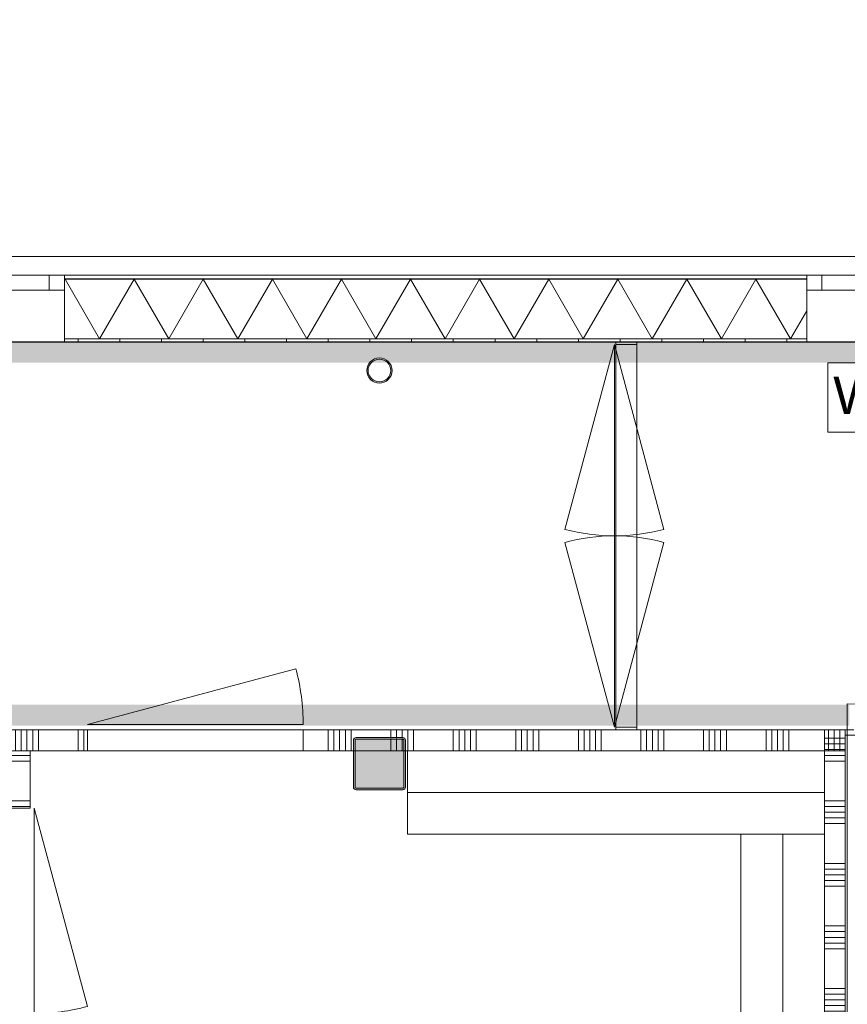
# Model space of a CAD drawing. Header units: millimetres. Extents: x -409 to 257590, y -7854 to 67330.
# Tile 98 of 205: x 56120 to 60090, y 24824 to 29546. Entities that reach past the tile are written whole.
import ezdxf

# ---------------------------------------------------------------- set-up
doc = ezdxf.new("R2010")
doc.units = ezdxf.units.MM
doc.header["$MEASUREMENT"] = 0
for name, pattern in [('B0103', [8750, 2500, -1250, 2500, -1250, 0, -1250]), ('B0701', [234.119993, 155.999994, -78.119999]), ('B0702', [117.37, 78.119999, -39.250001])]:
    doc.linetypes.add(name, pattern=pattern)
for name, color, linetype in [('Info Wandafwerking aanduiding', 7, 'Continuous'), ('Info Wandafwerking aanduiding Doorsnede-arcering', 7, 'Continuous'), ('New_21 Buitenwanden', 7, 'Continuous'), ('New_21 Buitenwanden Doorsnede-arcering', 7, 'Continuous'), ('New_21 Buitenwanden Laagscheidingslijnen', 7, 'Continuous'), ('New_21 Buitenwanden Ramen', 7, 'Continuous'), ('New_22 NC Binnenwanden', 7, 'Continuous'), ('New_22 NC Binnenwanden Deuren', 7, 'Continuous'), ('New_22 NC Binnenwanden Doorsnede-arcering', 7, 'Continuous'), ('New_23 Vloeren', 7, 'Continuous'), ('New_41 Buitenwandafwerking houten latten', 7, 'Continuous'), ('New_72 Vaste Inrichting', 7, 'Continuous'), ('New_72 Vaste Inrichting Afdek-arcering', 7, 'Continuous'), ('New_Z Ruimtefuncties Zone omranding', 7, 'Continuous'), ('S-COLS-____-OTLN.RVT S', 7, 'Continuous'), ('S-COLS-____-OTLN.RVT S 2D arcering', 7, 'Continuous'), ('S-COLS-____-OTLN.RVT S Doorsnede-arcering', 7, 'Continuous')]:
    doc.layers.add(name, color=color, linetype=linetype)
doc.styles.add('GENERATED_STYLE_1', font='txt')

# ---------------------------------------------------------------- blocks, each defined once
blk = doc.blocks.new('Slab_1_2', base_point=(0, 42578.3))
at = {"layer": 'New_23 Vloeren', "color": 1, "linetype": 'Continuous', "lineweight": 0, "flags": 128}
blk.add_lwpolyline([(66860, 26125), (61760, 26125), (61760, 28000.2), (49978, 28000.1), (49410, 28000.1), (49035.9, 28000.1), (29909.8, 28000.1), (29909.8, 26310), (25700, 26310), (25700, 28000.1), (25600, 28000.1), (25600, 47486.3)], dxfattribs=at)
blk = doc.blocks.new('*X212')
at = {"layer": 'New_22 NC Binnenwanden Doorsnede-arcering', "color": 254, "linetype": 'Continuous', "lineweight": 0, "true_color": 0xe9ebeb}
for p, q in [((53454.9, 26140), (53454.9, 26040)), ((53482.3, 26140), (53482.3, 26040)), ((53509.7, 26140), (53509.7, 26100)), ((53700, 26140), (53700, 26100)), ((53727.4, 26140), (53727.4, 26096.5)), ((53754.9, 26140), (53754.9, 26040)), ((53782.3, 26140), (53782.3, 26040)), ((53809.7, 26140), (53809.7, 26040)), ((54000, 26140.1), (54000, 26040.1)), ((54027.4, 26140.1), (54027.4, 26040.1)), ((54054.9, 26140.1), (54054.9, 26040.1)), ((54082.3, 26140.1), (54082.3, 26040.1)), ((54109.7, 26140.1), (54109.7, 26040.1)), ((54300, 26140.1), (54300, 26040.1)), ((54327.4, 26140.1), (54327.4, 26040.1)), ((54354.9, 26140.1), (54354.9, 26040.1)), ((54382.3, 26140.1), (54382.3, 26040.1)), ((54409.7, 26140.1), (54409.7, 26040.1)), ((54600, 26140.1), (54600, 26040.1)), ((54627.4, 26140.1), (54627.4, 26040.1)), ((54654.9, 26140.1), (54654.9, 26040.1)), ((54682.3, 26140.1), (54682.3, 26040.1)), ((54709.7, 26140.1), (54709.7, 26040.1)), ((54900, 26140.1), (54900, 26040.1)), ((54927.4, 26140.1), (54927.4, 26040.1)), ((54954.9, 26140.1), (54954.9, 26040.1)), ((54982.3, 26140.1), (54982.3, 26040.1)), ((55009.7, 26140.1), (55009.7, 26040.1)), ((55200, 26140.1), (55200, 26040.1)), ((55227.4, 26140.1), (55227.4, 26040.1)), ((55254.9, 26140.1), (55254.9, 26040.1)), ((55282.3, 26140.1), (55282.3, 26040.1)), ((55309.7, 26140.1), (55309.7, 26040.1)), ((55500, 26140.1), (55500, 26040.1)), ((55527.4, 26140.1), (55527.4, 26040.1)), ((55554.9, 26140.1), (55554.9, 26040.1)), ((55582.3, 26140.1), (55582.3, 26040.1)), ((55609.7, 26140.1), (55609.7, 26040.1)), ((55800, 26140.1), (55800, 26040.1)), ((55827.4, 26140.1), (55827.4, 26040.1)), ((55854.9, 26140.1), (55854.9, 26040.1)), ((55882.3, 26140.1), (55882.3, 26040.1)), ((55909.7, 26140.1), (55909.7, 26040.1)), ((56100, 26140.1), (56100, 26040.1)), ((56127.4, 26140.1), (56127.4, 26040.1)), ((56154.9, 26140.1), (56154.9, 26040.1)), ((56182.3, 26140.1), (56182.3, 26040.1)), ((56209.7, 26140.1), (56209.7, 26040.1)), ((56400, 26140.1), (56400, 26040.1)), ((56427.4, 26140.1), (56427.4, 26040.1))]:
    blk.add_line(p, q, dxfattribs=at)
blk = doc.blocks.new('*X213')
at = {"layer": 'New_22 NC Binnenwanden Doorsnede-arcering', "color": 254, "linetype": 'Continuous', "lineweight": 0, "true_color": 0xe9ebeb}
for p, q in [((57600, 26140.1), (57600, 26040.1)), ((57627.4, 26140.1), (57627.4, 26040.1)), ((57654.9, 26140.1), (57654.9, 26040.1)), ((57682.3, 26140.1), (57682.3, 26040.1)), ((57709.7, 26140.1), (57709.7, 26040.1)), ((57900, 26140.1), (57900, 26100)), ((57927.4, 26140.1), (57927.4, 26100)), ((57954.9, 26140.1), (57954.9, 26099.6)), ((57982.3, 26140.1), (57982.3, 26040.1)), ((58009.7, 26140.1), (58009.7, 26040.1)), ((58200, 26140.1), (58200, 26040.1)), ((58227.4, 26140.1), (58227.4, 26040.1)), ((58254.9, 26140.1), (58254.9, 26040.1)), ((58282.3, 26140.1), (58282.3, 26040.1)), ((58309.7, 26140.1), (58309.7, 26040.1)), ((58500, 26140.1), (58500, 26040.1)), ((58527.4, 26140.1), (58527.4, 26040.1)), ((58554.9, 26140.1), (58554.9, 26040.1)), ((58582.3, 26140.1), (58582.3, 26040.1)), ((58609.7, 26140.1), (58609.7, 26040.1)), ((58800, 26140.1), (58800, 26040.1)), ((58827.4, 26140.1), (58827.4, 26040.1)), ((58854.9, 26140.1), (58854.9, 26040.1)), ((58882.3, 26140.1), (58882.3, 26040.1)), ((58909.7, 26140.1), (58909.7, 26040.1)), ((59100, 26140.1), (59100, 26040.1)), ((59127.4, 26140.1), (59127.4, 26040.1)), ((59154.9, 26140.1), (59154.9, 26040.1)), ((59182.3, 26140.1), (59182.3, 26040.1)), ((59209.7, 26140.1), (59209.7, 26040.1)), ((59400, 26140.1), (59400, 26040.1)), ((59427.4, 26140.1), (59427.4, 26040.1)), ((59454.9, 26140.1), (59454.9, 26040.1)), ((59482.3, 26140.1), (59482.3, 26040.1)), ((59509.7, 26140.1), (59509.7, 26040.1)), ((59700, 26140.1), (59700, 26040.1)), ((59727.4, 26140.1), (59727.4, 26040.1)), ((59754.9, 26140.1), (59754.9, 26040.1)), ((59782.3, 26140.1), (59782.3, 26040.1)), ((59809.7, 26140.1), (59809.7, 26040.1)), ((60000, 26140.1), (60000, 26040.1)), ((60027.4, 26140.1), (60027.4, 26040.1)), ((60054.9, 26140.1), (60054.9, 26040.1))]:
    blk.add_line(p, q, dxfattribs=at)
blk = doc.blocks.new('*X214')
at = {"layer": 'New_22 NC Binnenwanden Doorsnede-arcering', "color": 254, "linetype": 'Continuous', "lineweight": 0, "true_color": 0xe9ebeb}
for p, q in [((57900, 26092), (57900, 26040.1)), ((57927.4, 26092), (57927.4, 26040.1)), ((57954.9, 26091.6), (57954.9, 26040.1))]:
    blk.add_line(p, q, dxfattribs=at)
blk = doc.blocks.new('D1 22_8')
at = {"layer": 'New_22 NC Binnenwanden Deuren', "color": 1, "linetype": 'Continuous', "lineweight": 0}
for q in [(-481.8, 267.6), (-517, 0)]:
    blk.add_line((517, 0), q, dxfattribs=at)
at = {"layer": 'New_22 NC Binnenwanden Deuren', "color": 7, "linetype": 'Continuous', "lineweight": 0}
for p, q in [((-517, -125), (-517, -25)), ((-517, -125), (-517, -25)), ((517, -125), (517, -25)), ((517, -125), (517, -25))]:
    blk.add_line(p, q, dxfattribs=at)
at = {"layer": 'New_22 NC Binnenwanden Deuren', "color": 1, "linetype": 'Continuous', "lineweight": 0}
blk.add_arc((517, 0), 1034, 165, 180, dxfattribs=at)
blk = doc.blocks.new('Wall_35_2', base_point=(41420, 26140))
at = {"layer": 'New_22 NC Binnenwanden', "color": 8, "linetype": 'Continuous', "lineweight": 0, "true_color": 0x778488}
for p, q in [((56446, 26040.1), (56446, 26140.1)), ((57480, 26040.1), (57480, 26140.1))]:
    blk.add_line(p, q, dxfattribs=at)
at = {"layer": 'New_22 NC Binnenwanden', "color": 8, "linetype": 'Continuous', "lineweight": 0, "true_color": 0x778488, "flags": 128}
for points in [[(56446, 26140.1), (53446, 26140)], [(60080, 26140.1), (57480, 26140.1)], [(60080, 26040.1), (60080, 26140.1)], [(56170, 26040.1), (56446, 26040.1)], [(57480, 26040.1), (57720, 26040.1)], [(57728, 26040.1), (57962, 26040.1)], [(57970, 26040.1), (60080, 26040.1)]]:
    blk.add_lwpolyline(points, dxfattribs=at)
at = {"layer": 'New_22 NC Binnenwanden', "color": 8, "lineweight": 0, "true_color": 0x778488}
for name in ['*X212', '*X213', '*X214']:
    blk.add_blockref(name, (0, 0), dxfattribs=at)
at = {"layer": 'New_22 NC Binnenwanden Deuren', "color": 1, "linetype": 'Continuous', "lineweight": 0, "xscale": -1, "zscale": 1000, "rotation": 0.0003213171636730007}
blk.add_blockref('D1 22_8', (56963, 26165.1), dxfattribs=at)
blk = doc.blocks.new('D2 bl 22')
at = {"layer": 'New_22 NC Binnenwanden Deuren', "color": 1, "linetype": 'Continuous', "lineweight": 0}
for p, q in [((-917.5, 0), (-31.3, 237.5)), ((917.5, 0), (31.3, 237.5)), ((-917.5, 0), (0, 0)), ((917.5, 0), (0, 0))]:
    blk.add_line(p, q, dxfattribs=at)
at = {"layer": 'New_22 NC Binnenwanden Deuren', "color": 1, "linetype": 'B0103', "lineweight": 0}
for p, q in [((-917.5, 0), (-31.3, -237.5)), ((-917.5, 0), (0, 0)), ((917.5, 0), (0, 0)), ((917.5, 0), (31.3, -237.5))]:
    blk.add_line(p, q, dxfattribs=at)
at = {"layer": 'New_22 NC Binnenwanden Deuren', "color": 7, "linetype": 'Continuous', "lineweight": 0}
for p, q in [((-917.5, -107), (-917.5, -7)), ((-917.5, -107), (-917.5, -7)), ((917.5, -107), (917.5, -7)), ((917.5, -107), (917.5, -7))]:
    blk.add_line(p, q, dxfattribs=at)
at = {"layer": 'New_22 NC Binnenwanden Deuren', "color": 1, "linetype": 'Continuous', "lineweight": 0}
for centre, start, end in [((-917.5, 0), 0, 15), ((917.5, 0), 165, 180), ((-917.5, 0), 345, 0), ((917.5, 0), 180, 195)]:
    blk.add_arc(centre, 917.5, start, end, dxfattribs=at)
blk = doc.blocks.new('Wall_203_2', base_point=(58980, 26140.2))
at = {"layer": 'New_22 NC Binnenwanden', "color": 8, "linetype": 'Continuous', "lineweight": 0, "true_color": 0x778488}
for p, q in [((59080, 27987.8), (58980, 27987.8)), ((59080, 26152.8), (58980, 26152.8))]:
    blk.add_line(p, q, dxfattribs=at)
at = {"layer": 'New_22 NC Binnenwanden', "color": 8, "linetype": 'Continuous', "lineweight": 0, "true_color": 0x778488, "flags": 128}
for points in [[(59080, 28000.3), (58980, 28000.3)], [(58980, 28000.3), (58980, 27987.8)], [(59080, 27987.8), (59080, 28000.3)], [(58980, 26152.8), (58980, 26140.2)], [(59080, 26140.2), (58980, 26140.2)], [(59080, 26140.2), (59080, 26152.8)]]:
    blk.add_lwpolyline(points, dxfattribs=at)
at = {"layer": 'New_22 NC Binnenwanden Deuren', "color": 1, "linetype": 'Continuous', "lineweight": 0, "zscale": 1000, "rotation": 89.99968376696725}
blk.add_blockref('D2 bl 22', (58973, 27070.3), dxfattribs=at)
blk = doc.blocks.new('*X864')
at = {"layer": 'New_22 NC Binnenwanden Doorsnede-arcering', "color": 254, "linetype": 'Continuous', "lineweight": 0, "true_color": 0xe9ebeb}
for p, q in [((56170, 24599.9), (56070, 24599.9)), ((56170, 24572.4), (56070, 24572.4)), ((56170, 24545), (56070, 24545)), ((56170, 24517.6), (56070, 24517.6)), ((56170, 24490.1), (56070, 24490.1)), ((56170, 24299.9), (56070, 24299.9)), ((56170, 24272.4), (56070, 24272.4)), ((56170, 24245), (56070, 24245)), ((56170, 24217.6), (56070, 24217.6)), ((56170, 24190.1), (56070, 24190.1)), ((56170, 23999.9), (56070, 23999.9)), ((56170, 23972.4), (56070, 23972.4)), ((56170, 23945), (56070, 23945)), ((56170, 23917.6), (56070, 23917.6)), ((56170, 23890.1), (56070, 23890.1)), ((56170, 23699.9), (56070, 23699.9)), ((56170, 23672.4), (56070, 23672.4)), ((56170, 23645), (56070, 23645)), ((56170, 23617.6), (56070, 23617.6)), ((56170, 23590.1), (56070, 23590.1))]:
    blk.add_line(p, q, dxfattribs=at)
blk = doc.blocks.new('*X865')
at = {"layer": 'New_22 NC Binnenwanden Doorsnede-arcering', "color": 254, "linetype": 'Continuous', "lineweight": 0, "true_color": 0xe9ebeb}
for p, q in [((56170, 26017.6), (56070, 26017.6)), ((56170, 25990.1), (56070, 25990.1)), ((56170, 25799.9), (56070, 25799.9)), ((56170, 25772.4), (56070, 25772.4))]:
    blk.add_line(p, q, dxfattribs=at)
blk = doc.blocks.new('D1 22_10')
at = {"layer": 'New_22 NC Binnenwanden Deuren', "color": 1, "linetype": 'Continuous', "lineweight": 0}
for q in [(-458.5, 254.7), (-492, 0)]:
    blk.add_line((492, 0), q, dxfattribs=at)
at = {"layer": 'New_22 NC Binnenwanden Deuren', "color": 7, "linetype": 'Continuous', "lineweight": 0}
for p, q in [((-492, -20), (-492, -120)), ((-492, -20), (-492, -120)), ((492, -20), (492, -120)), ((492, -20), (492, -120))]:
    blk.add_line(p, q, dxfattribs=at)
at = {"layer": 'New_22 NC Binnenwanden Deuren', "color": 1, "linetype": 'Continuous', "lineweight": 0}
blk.add_arc((492, 0), 984, 165, 180, dxfattribs=at)
blk = doc.blocks.new('Wall_205_2', base_point=(56070, 26140.1))
at = {"layer": 'New_22 NC Binnenwanden', "color": 8, "linetype": 'Continuous', "lineweight": 0, "true_color": 0x778488}
for p, q in [((56170, 25764), (56070, 25764)), ((56170, 24780), (56070, 24780))]:
    blk.add_line(p, q, dxfattribs=at)
at = {"layer": 'New_22 NC Binnenwanden', "color": 8, "linetype": 'Continuous', "lineweight": 0, "true_color": 0x778488, "flags": 128}
for points in [[(56070, 26040.1), (56070, 25764)], [(56170, 25764), (56170, 26040.1)], [(56070, 24780), (56070, 24770)], [(56170, 23400), (56170, 24780)], [(56070, 24670), (56070, 23400)], [(56070, 23400), (56170, 23400)]]:
    blk.add_lwpolyline(points, dxfattribs=at)
at = {"layer": 'New_22 NC Binnenwanden', "color": 8, "lineweight": 0, "true_color": 0x778488}
for name in ['*X865', '*X864']:
    blk.add_blockref(name, (0, 0), dxfattribs=at)
at = {"layer": 'New_22 NC Binnenwanden Deuren', "color": 1, "linetype": 'Continuous', "lineweight": 0, "xscale": -1, "zscale": 1000, "rotation": 269.9998809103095}
blk.add_blockref('D1 22_10', (56190, 25272), dxfattribs=at)
blk = doc.blocks.new('Wall_248_2', base_point=(60080, 26115.1))
at = {"layer": 'New_22 NC Binnenwanden', "color": 8, "linetype": 'Continuous', "lineweight": 0, "true_color": 0x778488}
blk.add_line((60080, 26115.1), (60080, 26140.1), dxfattribs=at)
at = {"layer": 'New_22 NC Binnenwanden', "color": 8, "linetype": 'B0701', "lineweight": 0, "true_color": 0x778488, "flags": 128}
for points in [[(61760, 26140), (60080, 26140.1)], [(60080, 26115.1), (61760, 26115)], [(61760, 26140), (61760, 26115)]]:
    blk.add_lwpolyline(points, dxfattribs=at)
blk = doc.blocks.new('Slab_25_2', base_point=(59980, 21835.5))
at = {"layer": 'New_72 Vaste Inrichting Afdek-arcering', "linetype": 'Continuous', "lineweight": 0, "true_color": 0x000000}
h = blk.add_hatch(dxfattribs=at)
h.set_pattern_fill('920_Lijnen_horz_150_0002', color=18, style=0, pattern_type=2)
h.set_pattern_definition([(90, (59780, 21835.5), (218.032, 0), [])])
h.paths.add_polyline_path([(59980, 21835.5), (59980, 25640.6), (59579, 25640.6), (59580, 21835.2)])
at = {"layer": 'New_72 Vaste Inrichting', "color": 1, "linetype": 'Continuous', "lineweight": 0, "flags": 128}
blk.add_lwpolyline([(59980, 21835.5), (59580, 21835.2), (59579, 25640.6), (59980, 25640.6)], close=True, dxfattribs=at)
blk = doc.blocks.new('Slab_26_2', base_point=(57980.3, 26040.1))
at = {"layer": 'New_72 Vaste Inrichting Afdek-arcering', "linetype": 'Continuous', "lineweight": 0, "true_color": 0x000000}
h = blk.add_hatch(dxfattribs=at)
h.set_pattern_fill('920_Lijnen_horz_150_0002', color=18, style=0, pattern_type=2)
h.set_pattern_definition([(0.0009, (58308.1, 25840.04), (-0.003, 218.032), [])])
h.paths.add_polyline_path([(57980.3, 26040.1), (57980.5, 25640.1), (59980, 25639.6), (59980, 26040.1)])
at = {"layer": 'New_72 Vaste Inrichting', "color": 1, "linetype": 'Continuous', "lineweight": 0, "flags": 128}
blk.add_lwpolyline([(57980.3, 26040.1), (57980.5, 25640.1), (59980, 25639.6), (59980, 26040.1)], close=True, dxfattribs=at)
blk = doc.blocks.new('Curtain Wall_65_2')
at = {"layer": 'New_41 Buitenwandafwerking houten latten', "color": 1, "linetype": 'Continuous', "lineweight": 0}
for p, q in [((56440.2, 28409.6), (56340.2, 28409.6)), ((56540.2, 28409.6), (56440.2, 28409.6)), ((56585.2, 28409.6), (56540.2, 28409.6)), ((56685.2, 28409.6), (56585.2, 28409.6)), ((56785.2, 28409.6), (56685.2, 28409.6)), ((56885.2, 28409.6), (56785.2, 28409.6)), ((56930.2, 28409.6), (56885.2, 28409.6)), ((57030.2, 28409.6), (56930.2, 28409.6)), ((57130.2, 28409.6), (57030.2, 28409.6)), ((57230.2, 28409.6), (57130.2, 28409.6)), ((57275.2, 28409.6), (57230.2, 28409.6)), ((57375.2, 28409.6), (57275.2, 28409.6)), ((57475.2, 28409.6), (57375.2, 28409.6)), ((57575.2, 28409.6), (57475.2, 28409.6)), ((57620.2, 28409.6), (57575.2, 28409.6)), ((57720.2, 28409.6), (57620.2, 28409.6)), ((57820.2, 28409.6), (57720.2, 28409.6)), ((57920.2, 28409.6), (57820.2, 28409.6)), ((57965.2, 28409.6), (57920.2, 28409.6)), ((58065.2, 28409.6), (57965.2, 28409.6)), ((58165.2, 28409.6), (58065.2, 28409.6)), ((58265.2, 28409.6), (58165.2, 28409.6)), ((58310.2, 28409.6), (58265.2, 28409.6)), ((58410.2, 28409.6), (58310.2, 28409.6)), ((58510.2, 28409.6), (58410.2, 28409.6)), ((58610.2, 28409.6), (58510.2, 28409.6)), ((58655.2, 28409.6), (58610.2, 28409.6)), ((58755.2, 28409.6), (58655.2, 28409.6)), ((58855.2, 28409.6), (58755.2, 28409.6)), ((58955.2, 28409.6), (58855.2, 28409.6)), ((59000.2, 28409.6), (58955.2, 28409.6)), ((59100.2, 28409.6), (59000.2, 28409.6)), ((59200.2, 28409.6), (59100.2, 28409.6)), ((59300.2, 28409.6), (59200.2, 28409.6)), ((59345.2, 28409.6), (59300.2, 28409.6)), ((59445.2, 28409.6), (59345.2, 28409.6)), ((59545.2, 28409.6), (59445.2, 28409.6)), ((59645.2, 28409.6), (59545.2, 28409.6)), ((59690.2, 28409.6), (59645.2, 28409.6)), ((59790.2, 28409.6), (59690.2, 28409.6)), ((59890.2, 28409.6), (59790.2, 28409.6))]:
    blk.add_line(p, q, dxfattribs=at)
at = {"layer": 'New_41 Buitenwandafwerking houten latten', "color": 1, "linetype": 'Continuous', "lineweight": 0, "flags": 128}
for points in [[(56340.2, 28409.6), (56240.2, 28409.6), (56195.2, 28409.6), (56095.2, 28409.6), (55995.2, 28409.6), (55895.2, 28409.6), (55850.2, 28409.6), (55750.2, 28409.6)], [(60480.2, 28409.6), (60380.2, 28409.6), (60335.2, 28409.6), (60235.2, 28409.6), (60135.2, 28409.6), (60035.2, 28409.6), (59990.2, 28409.6), (59890.2, 28409.6)]]:
    blk.add_lwpolyline(points, dxfattribs=at)
at = {"layer": 'New_41 Buitenwandafwerking houten latten', "color": 253, "linetype": 'B0702', "lineweight": 0, "true_color": 0x99a3a6, "flags": 128}
blk.add_lwpolyline([(59890.2, 28409.6), (59790.2, 28409.6), (59690.2, 28409.6), (59645.2, 28409.6), (59545.2, 28409.6), (59445.2, 28409.6), (59345.2, 28409.6), (59300.2, 28409.6), (59200.2, 28409.6), (59100.2, 28409.6), (59000.2, 28409.6), (58955.2, 28409.6), (58855.2, 28409.6), (58755.2, 28409.6), (58655.2, 28409.6), (58610.2, 28409.6), (58510.2, 28409.6), (58410.2, 28409.6), (58310.2, 28409.6), (58265.2, 28409.6), (58165.2, 28409.6), (58065.2, 28409.6), (57965.2, 28409.6), (57920.2, 28409.6), (57820.2, 28409.6), (57720.2, 28409.6), (57620.2, 28409.6), (57575.2, 28409.6), (57475.2, 28409.6), (57375.2, 28409.6), (57275.2, 28409.6), (57230.2, 28409.6), (57130.2, 28409.6), (57030.2, 28409.6), (56930.2, 28409.6), (56885.2, 28409.6), (56785.2, 28409.6), (56685.2, 28409.6), (56585.2, 28409.6), (56540.2, 28409.6), (56440.2, 28409.6), (56340.2, 28409.6)], dxfattribs=at)
blk = doc.blocks.new('*X1221')
at = {"layer": 'New_22 NC Binnenwanden Doorsnede-arcering', "color": 254, "linetype": 'Continuous', "lineweight": 0, "true_color": 0xe9ebeb}
for p, q in [((60080, 26100), (59980, 26100)), ((60080, 26072.6), (59980, 26072.6)), ((60080, 26045.1), (59980, 26045.1)), ((60080, 26017.7), (59980, 26017.7)), ((60080, 25990.3), (59980, 25990.3)), ((60080, 25800), (59980, 25800)), ((60080, 25772.6), (59980, 25772.6)), ((60080, 25745.1), (59980, 25745.1)), ((60080, 25717.7), (59980, 25717.7)), ((60080, 25690.3), (59980, 25690.3)), ((60080, 25500), (59980, 25500)), ((60080, 25472.6), (59980, 25472.6)), ((60080, 25445.1), (59980, 25445.1)), ((60080, 25417.7), (59980, 25417.7)), ((60080, 25390.3), (59980, 25390.3)), ((60080, 25200), (59980, 25200)), ((60080, 25172.6), (59980, 25172.6)), ((60080, 25145.1), (59980, 25145.1)), ((60080, 25117.7), (59980, 25117.7)), ((60080, 25090.3), (59980, 25090.3)), ((60080, 24900), (59980, 24900)), ((60080, 24872.6), (59980, 24872.6)), ((60080, 24845.1), (59980, 24845.1)), ((60080, 24817.7), (59980, 24817.7)), ((60080, 24790.3), (59980, 24790.3)), ((60080, 24600), (59980, 24600)), ((60080, 24572.6), (59980, 24572.6)), ((60080, 24545.1), (59980, 24545.1)), ((60080, 24517.7), (59980, 24517.7)), ((60080, 24490.3), (59980, 24490.3)), ((60080, 24300), (59980, 24300)), ((60080, 24272.6), (59980, 24272.6)), ((60080, 24245.1), (59980, 24245.1)), ((60080, 24217.7), (59980, 24217.7)), ((60080, 24190.3), (59980, 24190.3)), ((60080, 24000), (59980, 24000)), ((60080, 23972.6), (59980, 23972.6)), ((60080, 23945.1), (59980, 23945.1)), ((60080, 23917.7), (59980, 23917.7)), ((60080, 23890.3), (59980, 23890.3)), ((60080, 23700), (59980, 23700)), ((60080, 23672.6), (59980, 23672.6)), ((60080, 23645.1), (59980, 23645.1)), ((60080, 23617.7), (59980, 23617.7)), ((60080, 23590.3), (59980, 23590.3)), ((60080, 23400), (59980, 23400)), ((60080, 23372.6), (59980, 23372.6)), ((60080, 23345.1), (59980, 23345.1)), ((60080, 23317.7), (59980, 23317.7)), ((60080, 23290.3), (59980, 23290.3)), ((60080, 23100), (59980, 23100)), ((60080, 23072.6), (59980, 23072.6)), ((60080, 23045.1), (59980, 23045.1)), ((60080, 23017.7), (59980, 23017.7)), ((60080, 22990.3), (59980, 22990.3)), ((60080, 22800), (59980, 22800)), ((60080, 22772.6), (59980, 22772.6)), ((60080, 22745.1), (59980, 22745.1)), ((60080, 22717.7), (59980, 22717.7)), ((60080, 22690.3), (59980, 22690.3)), ((60080, 22500), (59980, 22500)), ((60080, 22472.6), (59980, 22472.6)), ((60080, 22445.1), (59980, 22445.1)), ((60080, 22417.7), (59980, 22417.7)), ((60080, 22390.3), (59980, 22390.3)), ((60080, 22200), (59980, 22200)), ((60080, 22172.6), (59980, 22172.6)), ((60080, 22145.1), (59980, 22145.1)), ((60080, 22117.7), (59980, 22117.7)), ((60080, 22090.3), (59980, 22090.3)), ((60080, 21900), (59980, 21900)), ((60080, 21872.6), (59980, 21872.6)), ((60080, 21845.1), (59980, 21845.1)), ((60080, 21817.7), (59980, 21817.7)), ((60080, 21790.3), (59980, 21790.3)), ((60080, 21600), (59980, 21600)), ((60080, 21572.6), (59980, 21572.6)), ((60080, 21545.1), (59980, 21545.1)), ((60080, 21517.7), (59980, 21517.7)), ((60080, 21490.3), (59980, 21490.3))]:
    blk.add_line(p, q, dxfattribs=at)
blk = doc.blocks.new('Wall_281_2', base_point=(60080, 15149.9))
at = {"layer": 'New_22 NC Binnenwanden', "color": 8, "linetype": 'Continuous', "lineweight": 0, "true_color": 0x778488}
blk.add_line((60080, 26115.1), (60080, 26140.1), dxfattribs=at)
at = {"layer": 'New_22 NC Binnenwanden', "color": 8, "linetype": 'Continuous', "lineweight": 0, "true_color": 0x778488, "flags": 128}
for points in [[(59980, 26140.1), (59980, 21435)], [(59980, 26140.1), (60080, 26140.1)], [(60080, 15250), (60080, 26115.1)]]:
    blk.add_lwpolyline(points, dxfattribs=at)
at = {"layer": 'New_22 NC Binnenwanden', "color": 8, "lineweight": 0, "true_color": 0x778488}
blk.add_blockref('*X1221', (0, 0), dxfattribs=at)
blk = doc.blocks.new('*X1594')
at = {"layer": 'New_22 NC Binnenwanden Doorsnede-arcering', "color": 254, "linetype": 'Continuous', "lineweight": 0, "true_color": 0xe9ebeb}
for p, q in [((61690.3, 24608), (61690.3, 24704)), ((61717.7, 24608), (61717.7, 24704)), ((61745.1, 24608), (61745.1, 24704)), ((61772.6, 24608), (61772.6, 24704)), ((61800, 24608), (61800, 24704)), ((61990.3, 24608), (61990.3, 24704)), ((62017.7, 24608), (62017.7, 24704)), ((62045.1, 24608), (62045.1, 24704)), ((62072.6, 24608), (62072.6, 24704)), ((62100, 24608), (62100, 24704)), ((61690.3, 24604), (61690.3, 24608)), ((61717.7, 24604), (61717.7, 24608)), ((61745.1, 24604), (61745.1, 24608)), ((61772.6, 24604), (61772.6, 24608)), ((61800, 24604), (61800, 24608)), ((61990.3, 24604), (61990.3, 24608)), ((62017.7, 24604), (62017.7, 24608)), ((62045.1, 24604), (62045.1, 24608)), ((62072.6, 24604), (62072.6, 24608)), ((62100, 24604), (62100, 24608))]:
    blk.add_line(p, q, dxfattribs=at)
blk = doc.blocks.new('D1 22_13')
at = {"layer": 'New_22 NC Binnenwanden Deuren', "color": 1, "linetype": 'Continuous', "lineweight": 0}
for q in [(776.9, 1554), (-777, 0)]:
    blk.add_line((777, 0), q, dxfattribs=at)
at = {"layer": 'New_22 NC Binnenwanden Deuren', "color": 1, "linetype": 'B0103', "lineweight": 0}
for q in [(-777, 0), (776.9, -1554)]:
    blk.add_line((777, 0), q, dxfattribs=at)
at = {"layer": 'New_22 NC Binnenwanden Deuren', "color": 7, "linetype": 'Continuous', "lineweight": 0}
for p, q in [((-777, -7), (-777, -107)), ((-777, -7), (-777, -107)), ((777, -7), (777, -107)), ((777, -7), (777, -107))]:
    blk.add_line(p, q, dxfattribs=at)
at = {"layer": 'New_22 NC Binnenwanden Deuren', "color": 1, "linetype": 'Continuous', "lineweight": 0}
for start, end in [(90.0022, 180), (180, 269.9978)]:
    blk.add_arc((777, 0), 1554, start, end, dxfattribs=at)
blk = doc.blocks.new('Wall_434_2', base_point=(60080, 24704))
at = {"layer": 'New_22 NC Binnenwanden', "color": 8, "linetype": 'Continuous', "lineweight": 0, "true_color": 0x778488}
for p, q in [((60090, 24704), (60090, 24604)), ((61644, 24704), (61644, 24604))]:
    blk.add_line(p, q, dxfattribs=at)
at = {"layer": 'New_22 NC Binnenwanden', "color": 8, "linetype": 'Continuous', "lineweight": 0, "true_color": 0x778488, "flags": 128}
for points in [[(60090, 24704), (60080, 24704)], [(60080, 24704), (60080, 24604)], [(62280, 24704), (61644, 24704)], [(60080, 24604), (60090, 24604)], [(61644, 24604), (62280, 24604)]]:
    blk.add_lwpolyline(points, dxfattribs=at)
at = {"layer": 'New_22 NC Binnenwanden', "color": 8, "lineweight": 0, "true_color": 0x778488}
blk.add_blockref('*X1594', (0, 0), dxfattribs=at)
at = {"layer": 'New_22 NC Binnenwanden Deuren', "color": 1, "linetype": 'Continuous', "lineweight": 0, "xscale": -1, "zscale": 1000}
blk.add_blockref('D1 22_13', (60867, 24711), dxfattribs=at)
blk = doc.blocks.new('Wall_442_2', base_point=(60100, 26160.1))
at = {"layer": 'Info Wandafwerking aanduiding Doorsnede-arcering', "linetype": 'Continuous', "lineweight": 0}
blk.add_hatch(color=1, dxfattribs=at).paths.add_polyline_path([(44690.4, 26160.1), (60100, 26160.1), (60100, 26260.1), (44690.4, 26260.1)])
blk = doc.blocks.new('Wall_449_2', base_point=(61760, 28000.6))
at = {"layer": 'Info Wandafwerking aanduiding Doorsnede-arcering', "linetype": 'Continuous', "lineweight": 0}
blk.add_hatch(color=1, dxfattribs=at).paths.add_polyline_path([(61660, 28000.6), (30110, 28000.6), (30110, 27900.6), (61660, 27900.6)])
blk = doc.blocks.new('Column_23_2', base_point=(57845.5, 27863))
at = {"layer": 'S-COLS-____-OTLN.RVT S Doorsnede-arcering', "linetype": 'Continuous', "lineweight": 0, "true_color": 0x778488}
h = blk.add_hatch(color=8, dxfattribs=at)
h.paths.add_polyline_path([(57845.5, 27923.5, 1), (57845.5, 27802.5, 1)])
h.paths.add_polyline_path([(57845.5, 27917.2, -1), (57845.5, 27808.8, -1)], flags=0)
at = {"layer": 'S-COLS-____-OTLN.RVT S', "color": 9, "linetype": 'Continuous', "lineweight": 0, "flags": 128}
for points in [[(57845.5, 27923.5, 1), (57845.5, 27802.5, 1)], [(57845.5, 27917.2, -1), (57845.5, 27808.8, -1)]]:
    blk.add_lwpolyline(points, format="xyb", close=True, dxfattribs=at)
blk = doc.blocks.new('Column 400[83]_2', base_point=(0.5, 3))
at = {"layer": 'S-COLS-____-OTLN.RVT S 2D arcering', "linetype": 'Continuous', "lineweight": 0, "true_color": 0x778488}
h = blk.add_hatch(color=8, dxfattribs=at)
h.paths.add_polyline_path([(57720.5, 25866), (57721.5, 25861), (57724.3, 25856.8), (57728.5, 25853.9), (57733.5, 25853), (57957.5, 25853), (57962.5, 25853.9), (57966.7, 25856.8), (57969.5, 25861), (57970.5, 25866), (57970.5, 26090), (57969.5, 26094.9), (57966.7, 26099.1), (57962.5, 26102), (57957.5, 26103), (57733.5, 26103), (57728.5, 26102), (57724.3, 26099.1), (57721.5, 26094.9), (57720.5, 26090)])
h.paths.add_polyline_path([(57957.5, 25861), (57733.5, 25861), (57731.6, 25861.3), (57730, 25862.4), (57728.9, 25864), (57728.5, 25866), (57728.5, 26090), (57728.9, 26091.9), (57730, 26093.5), (57731.6, 26094.6), (57733.5, 26095), (57957.5, 26095), (57959.4, 26094.6), (57961.1, 26093.5), (57962.1, 26091.9), (57962.5, 26090), (57962.5, 25866), (57962.1, 25864), (57961.1, 25862.4), (57959.4, 25861.3)], flags=0)
blk.add_hatch(color=8, dxfattribs=at).paths.add_polyline_path([(57957.5, 26095), (57733.5, 26095), (57731.6, 26094.6), (57730, 26093.5), (57728.9, 26091.9), (57728.5, 26090), (57728.5, 25866), (57728.9, 25864), (57730, 25862.4), (57731.6, 25861.3), (57733.5, 25861), (57957.5, 25861), (57959.4, 25861.3), (57961.1, 25862.4), (57962.1, 25864), (57962.5, 25866), (57962.5, 26090), (57962.1, 26091.9), (57961.1, 26093.5), (57959.4, 26094.6)])
at = {"layer": 'S-COLS-____-OTLN.RVT S', "color": 1, "linetype": 'Continuous', "lineweight": 0}
for p, q in [((57721.5, 26094.9), (57720.5, 26090)), ((57720.5, 26090), (57720.5, 25866)), ((57724.3, 26099.1), (57721.5, 26094.9)), ((57728.5, 26102), (57724.3, 26099.1)), ((57733.5, 26103), (57728.5, 26102)), ((57728.5, 26090), (57728.9, 26091.9)), ((57728.5, 25866), (57728.5, 26090)), ((57728.9, 26091.9), (57730, 26093.5)), ((57730, 26093.5), (57731.6, 26094.6)), ((57731.6, 26094.6), (57733.5, 26095)), ((57957.5, 26103), (57733.5, 26103)), ((57733.5, 26095), (57957.5, 26095)), ((57962.5, 26102), (57957.5, 26103)), ((57957.5, 26095), (57959.4, 26094.6)), ((57959.4, 26094.6), (57961.1, 26093.5)), ((57961.1, 26093.5), (57962.1, 26091.9)), ((57962.1, 26091.9), (57962.5, 26090)), ((57966.7, 26099.1), (57962.5, 26102)), ((57962.5, 26090), (57962.5, 25866)), ((57969.5, 26094.9), (57966.7, 26099.1)), ((57970.5, 26090), (57969.5, 26094.9)), ((57970.5, 25866), (57970.5, 26090)), ((57720.5, 25866), (57721.5, 25861)), ((57721.5, 25861), (57724.3, 25856.8)), ((57724.3, 25856.8), (57728.5, 25853.9)), ((57728.9, 25864), (57728.5, 25866)), ((57728.5, 25853.9), (57733.5, 25853)), ((57730, 25862.4), (57728.9, 25864)), ((57731.6, 25861.3), (57730, 25862.4)), ((57733.5, 25861), (57731.6, 25861.3)), ((57957.5, 25861), (57733.5, 25861)), ((57733.5, 25853), (57957.5, 25853)), ((57959.4, 25861.3), (57957.5, 25861)), ((57957.5, 25853), (57962.5, 25853.9)), ((57961.1, 25862.4), (57959.4, 25861.3)), ((57962.1, 25864), (57961.1, 25862.4)), ((57962.5, 25866), (57962.1, 25864)), ((57962.5, 25853.9), (57966.7, 25856.8)), ((57966.7, 25856.8), (57969.5, 25861)), ((57969.5, 25861), (57970.5, 25866))]:
    blk.add_line(p, q, dxfattribs=at)
blk = doc.blocks.new('*X2310')
at = {"layer": 'New_21 Buitenwanden Doorsnede-arcering', "linetype": 'Continuous', "lineweight": 0, "true_color": 0xe9ebeb}
for points in [[(56335.2, 28302.2), (56335.2, 28302.1), (56401.4, 28302.1), (56401.4, 28302.2)], [(56551.4, 28302.2), (56551.4, 28302.1), (56701.4, 28302.1), (56701.4, 28302.2)], [(56851.4, 28302.2), (56851.4, 28302.1), (57001.4, 28302.1), (57001.4, 28302.2)], [(57151.4, 28302.2), (57151.4, 28302.1), (57301.4, 28302.1), (57301.4, 28302.2)], [(57451.4, 28302.2), (57451.4, 28302.1), (57601.4, 28302.1), (57601.4, 28302.2)], [(57751.4, 28302.2), (57751.4, 28302.1), (57901.4, 28302.1), (57901.4, 28302.2)], [(58051.4, 28302.2), (58051.4, 28302.1), (58201.4, 28302.1), (58201.4, 28302.2)], [(58351.4, 28302.2), (58351.4, 28302.1), (58501.4, 28302.1), (58501.4, 28302.2)], [(58651.4, 28302.2), (58651.4, 28302.1), (58801.4, 28302.1), (58801.4, 28302.2)], [(58951.4, 28302.2), (58951.4, 28302.1), (59101.4, 28302.1), (59101.4, 28302.2)], [(59251.4, 28302.2), (59251.4, 28302.1), (59401.4, 28302.1), (59401.4, 28302.2)], [(59551.4, 28302.2), (59551.4, 28302.1), (59701.4, 28302.1), (59701.4, 28302.2)], [(59895.2, 28302.2), (59851.4, 28302.2), (59851.4, 28302.1), (59895.2, 28302.1)]]:
    blk.add_hatch(color=254, dxfattribs=at).paths.add_polyline_path(points)
blk = doc.blocks.new('*X2318')
at = {"layer": 'New_21 Buitenwanden Doorsnede-arcering', "linetype": 'Continuous', "lineweight": 0, "true_color": 0xe9ebeb}
for points in [[(56335.2, 28015), (56401.4, 28015), (56401.4, 28015.1), (56335.2, 28015.1)], [(56551.4, 28015.1), (56551.4, 28015), (56701.4, 28015), (56701.4, 28015.1)], [(56851.4, 28015.1), (56851.4, 28015), (57001.4, 28015), (57001.4, 28015.1)], [(57151.4, 28015.1), (57151.4, 28015), (57301.4, 28015), (57301.4, 28015.1)], [(57451.4, 28015.1), (57451.4, 28015), (57601.4, 28015), (57601.4, 28015.1)], [(57751.4, 28015.1), (57751.4, 28015), (57901.4, 28015), (57901.4, 28015.1)], [(58051.4, 28015.1), (58051.4, 28015), (58201.4, 28015), (58201.4, 28015.1)], [(58351.4, 28015.1), (58351.4, 28015), (58501.4, 28015), (58501.4, 28015.1)], [(58651.4, 28015.1), (58651.4, 28015), (58801.4, 28015), (58801.4, 28015.1)], [(58951.4, 28015.1), (58951.4, 28015), (59101.4, 28015), (59101.4, 28015.1)], [(59251.4, 28015.1), (59251.4, 28015), (59401.4, 28015), (59401.4, 28015.1)], [(59551.4, 28015.1), (59551.4, 28015), (59701.4, 28015), (59701.4, 28015.1)], [(59895.2, 28015.1), (59851.4, 28015.1), (59851.4, 28015), (59895.2, 28015)]]:
    blk.add_hatch(color=254, dxfattribs=at).paths.add_polyline_path(points)
blk = doc.blocks.new('*X2326')
at = {"layer": 'New_21 Buitenwanden Doorsnede-arcering', "color": 254, "linetype": 'Continuous', "lineweight": 0, "true_color": 0xe9ebeb}
for p, q in [((56337.8, 28302.1), (56335.2, 28297.5)), ((56337.8, 28302.1), (56503.5, 28015.1)), ((56669.2, 28302.1), (56503.5, 28015.1)), ((56669.2, 28302.1), (56834.9, 28015.1)), ((57000.6, 28302.1), (56834.9, 28015.1)), ((57000.6, 28302.1), (57166.3, 28015.1)), ((57332, 28302.1), (57166.3, 28015.1)), ((57332, 28302.1), (57497.7, 28015.1)), ((57663.4, 28302.1), (57497.7, 28015.1)), ((57663.4, 28302.1), (57829.1, 28015.1)), ((57994.8, 28302.1), (57829.1, 28015.1)), ((57994.8, 28302.1), (58160.5, 28015.1)), ((58326.2, 28302.1), (58160.5, 28015.1)), ((58326.2, 28302.1), (58491.9, 28015.1)), ((58657.6, 28302.1), (58491.9, 28015.1)), ((58657.6, 28302.1), (58823.3, 28015.1)), ((58989, 28302.1), (58823.3, 28015.1)), ((58989, 28302.1), (59154.7, 28015.1)), ((59320.4, 28302.1), (59154.7, 28015.1)), ((59320.4, 28302.1), (59486.1, 28015.1)), ((59651.8, 28302.1), (59486.1, 28015.1)), ((59651.8, 28302.1), (59817.5, 28015.1)), ((59895.2, 28149.6), (59817.5, 28015.1))]:
    blk.add_line(p, q, dxfattribs=at)
blk = doc.blocks.new('R1 22_15')
at = {"layer": 'New_21 Buitenwanden Ramen', "color": 9, "linetype": 'Continuous', "lineweight": 0}
for p, q in [((-290, 248.2), (290, 248.2)), ((-290, -72), (-290, -54)), ((-290, -72), (-290, -54)), ((-290, -72), (290, -72)), ((290, -72), (290, -54)), ((290, -72), (290, -54))]:
    blk.add_line(p, q, dxfattribs=at)
at = {"layer": 'New_21 Buitenwanden Ramen', "color": 1, "linetype": 'Continuous', "lineweight": 0}
for p, q in [((-290, 233.1), (-290, 248.2)), ((290, 233.1), (290, 248.2)), ((-290, 0), (-290, 233.1)), ((290, 0), (290, 233.1)), ((-290, 0), (-217, 0)), ((-290, -54), (-290, 0)), ((-290, -54), (-290, 0)), ((-217, 0), (-217, -72)), ((-217, 0), (217, 0)), ((217, -72), (217, 0)), ((217, 0), (290, 0)), ((290, -54), (290, 0)), ((290, -54), (290, 0)), ((-217, -72), (-290, -72)), ((217, -72), (-217, -72)), ((290, -72), (217, -72))]:
    blk.add_line(p, q, dxfattribs=at)
blk = doc.blocks.new('Wall_505_2', base_point=(61760.2, 28320.2))
at = {"layer": 'New_21 Buitenwanden Doorsnede-arcering', "linetype": 'Continuous', "lineweight": 0, "true_color": 0xe9ebeb}
h = blk.add_hatch(dxfattribs=at)
h.set_pattern_fill('930_Lijnen_vert_200_0002', color=254, style=0, pattern_type=2)
h.set_pattern_definition([(270, (0, 0), (200, 0), [])])
h.paths.add_polyline_path([(56335.2, 28000), (59895.2, 28000), (59895.2, 28015), (56335.2, 28015)])
at = {"layer": 'New_21 Buitenwanden', "color": 8, "linetype": 'Continuous', "lineweight": 0, "true_color": 0x778488}
for p, q in [((56335.2, 28320.2), (56335.2, 28302.2)), ((56335.2, 28302.2), (56335.2, 28248.2)), ((59895.2, 28320.2), (59895.2, 28302.2)), ((59895.2, 28302.2), (59895.2, 28248.2)), ((56335.2, 28248.2), (56335.2, 28015.1)), ((59895.2, 28248.2), (59895.2, 28015.1)), ((56335.2, 28015.1), (56335.2, 28000)), ((59895.2, 28015.1), (59895.2, 28000))]:
    blk.add_line(p, q, dxfattribs=at)
at = {"layer": 'New_21 Buitenwanden', "color": 8, "linetype": 'Continuous', "lineweight": 0, "true_color": 0x778488, "flags": 128}
for points in [[(59895.2, 28320.2), (56335.2, 28320.2)], [(56335.2, 28000), (59895.2, 28000)]]:
    blk.add_lwpolyline(points, dxfattribs=at)
at = {"layer": 'New_21 Buitenwanden Laagscheidingslijnen', "color": 8, "linetype": 'Continuous', "lineweight": 0, "true_color": 0x778488}
for p, q in [((59895.2, 28302.2), (56335.2, 28302.2)), ((59895.2, 28302.1), (56335.2, 28302.1)), ((56335.2, 28015.1), (59895.2, 28015.1)), ((56335.2, 28015), (59895.2, 28015))]:
    blk.add_line(p, q, dxfattribs=at)
at = {"layer": 'New_21 Buitenwanden', "color": 8, "lineweight": 0, "true_color": 0x778488}
for name in ['*X2310', '*X2326', '*X2318']:
    blk.add_blockref(name, (0, 0), dxfattribs=at)
at = {"layer": 'New_21 Buitenwanden Ramen', "color": 1, "linetype": 'Continuous', "lineweight": 0, "zscale": 1000, "rotation": 180}
for p in [(56045.2, 28248.2), (60185.2, 28248.2)]:
    blk.add_blockref('R1 22_15', p, dxfattribs=at)

msp = doc.modelspace()

# ---------------------------------------------------------------- linework, layer by layer
at = {"layer": 'Info Wandafwerking aanduiding', "color": 9, "linetype": 'Continuous', "lineweight": 0, "flags": 128}
msp.add_lwpolyline([(59997.3, 27900.6), (60554.1, 27900.6), (60554.1, 27567.7), (59997.3, 27567.7)], close=True, dxfattribs=at)
at = {"layer": 'New_Z Ruimtefuncties Zone omranding', "color": 41, "linetype": 'Continuous', "lineweight": 0, "true_color": 0xffeeaa, "flags": 128}
msp.add_lwpolyline([(46860, 28000.2), (46860, 26140), (58980, 26140), (58980, 28000.2)], close=True, dxfattribs=at)
msp.add_lwpolyline([(59080, 28000.6), (59080, 26140.1), (60080, 26140.1), (60080.1, 15250.9), (60080.1, 15250.2), (72142.9, 15250.2), (72142.9, 8950), (74324.8, 8949.9), (74324.8, 8950), (74302.7, 8950), (74302.7, 10850), (74268, 10850, -0.414214), (73168, 11950), (73168, 14150, -0.414214), (74268, 15250), (74302.7, 15250), (74302.7, 17150), (71460, 17150), (62280, 17150), (62280, 26125), (61760, 26125), (61760, 28000.6)], format="xyb", close=True, dxfattribs=at)
at = {"layer": 'New_Z Ruimtefuncties Zone omranding', "color": 142, "linetype": 'Continuous', "lineweight": 0, "true_color": 0x0ca2d3, "flags": 128}
msp.add_lwpolyline([(55160.1, 24770), (56170, 24770), (56170, 21435), (59980, 21435), (59980, 26040.1), (58010, 26040.1), (55160.1, 26040.1)], close=True, dxfattribs=at)

# ---------------------------------------------------------------- block references
at = {"layer": 'Info Wandafwerking aanduiding', "color": 1, "lineweight": 0}
for name, p in [('Wall_449_2', (61760, 28000.6)), ('Wall_442_2', (60100, 26160.1))]:
    msp.add_blockref(name, p, dxfattribs=at)
at = {"layer": 'New_21 Buitenwanden', "color": 8, "lineweight": 0, "true_color": 0x778488}
msp.add_blockref('Wall_505_2', (61760.2, 28320.2), dxfattribs=at)
at = {"layer": 'New_22 NC Binnenwanden', "color": 8, "lineweight": 0, "true_color": 0x778488}
for name, p in [('Wall_203_2', (58980, 26140.2)), ('Wall_35_2', (41420, 26140)), ('Wall_434_2', (60080, 24704)), ('Wall_281_2', (60080, 15149.9)), ('Wall_248_2', (60080, 26115.1)), ('Wall_205_2', (56070, 26140.1))]:
    msp.add_blockref(name, p, dxfattribs=at)
at = {"layer": 'New_23 Vloeren', "color": 1, "linetype": 'Continuous', "lineweight": 0}
msp.add_blockref('Slab_1_2', (0, 42578.3), dxfattribs=at)
at = {"layer": 'New_41 Buitenwandafwerking houten latten', "linetype": 'Continuous', "lineweight": 0}
msp.add_blockref('Curtain Wall_65_2', (0, 0), dxfattribs=at)
at = {"layer": 'New_72 Vaste Inrichting', "color": 1, "linetype": 'Continuous', "lineweight": 0}
for name, p in [('Slab_26_2', (57980.3, 26040.1)), ('Slab_25_2', (59980, 21835.5))]:
    msp.add_blockref(name, p, dxfattribs=at)
at = {"layer": 'S-COLS-____-OTLN.RVT S', "color": 3, "lineweight": 0}
msp.add_blockref('Column_23_2', (57845.5, 27863), dxfattribs=at)
at = {"layer": 'S-COLS-____-OTLN.RVT S', "color": 1, "linetype": 'Continuous', "lineweight": 0}
msp.add_blockref('Column 400[83]_2', (0.5, 3), dxfattribs=at)

# ---------------------------------------------------------------- texts
at = {"layer": 'Info Wandafwerking aanduiding', "color": 2, "linetype": 'Continuous', "lineweight": 0, "insert": (60022.3, 27834.4), "char_height": 180, "attachment_point": 1, "style": 'GENERATED_STYLE_1'}
msp.add_mtext('\\A1;{\\pql;\\fArial|b0|i0|c0|p38;W10}', dxfattribs=at)

doc.saveas('drawing.dxf')
